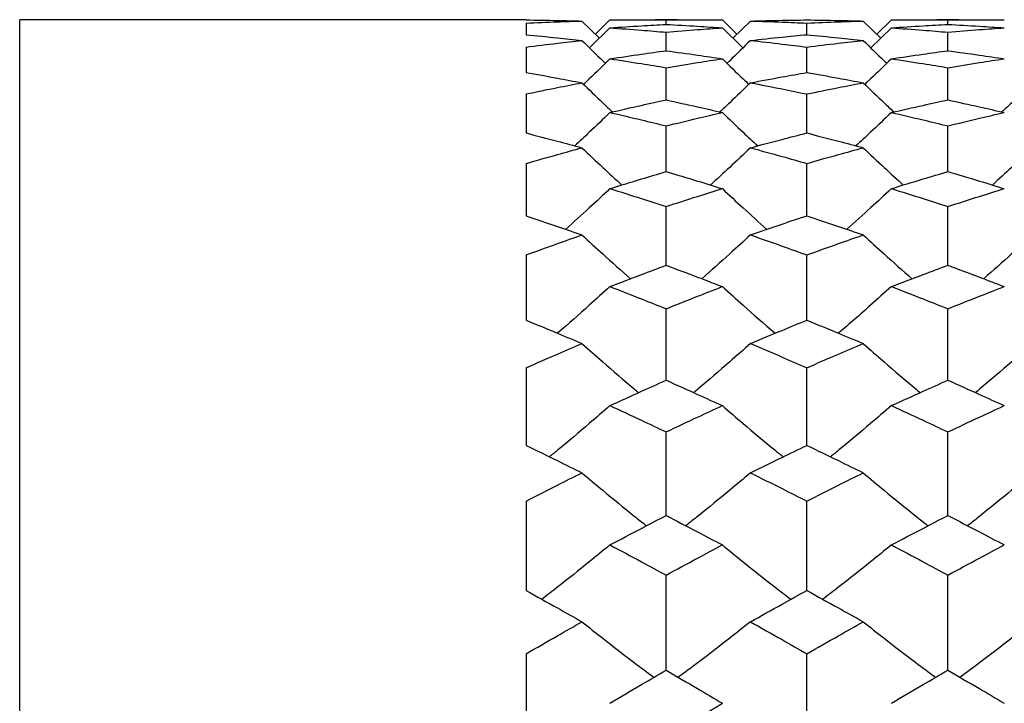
# Model space of a CAD drawing. Header units: inches. Extents: x 1.7 to 20.7, y 4 to 15.1.
# Tile 22 of 54: x 13.153 to 13.639, y 6.703 to 7.04. Entities that reach past the tile are written whole.
import ezdxf

# ---------------------------------------------------------------- set-up
doc = ezdxf.new("R2010")
doc.units = ezdxf.units.IN
doc.header["$MEASUREMENT"] = 0

msp = doc.modelspace()

# ---------------------------------------------------------------- linework, layer by layer
at = {"color": 7, "linetype": 'Continuous', "lineweight": 25}
for p, q in [((13.40252, 7.04024), (13.15252, 7.04024)), ((13.15252, 5.56128), (13.15252, 7.04024)), ((13.40252, 7.04024), (13.40252, 7.04012)), ((13.43014, 7.03958), (13.43875, 7.03108)), ((13.44397, 7.04009), (13.4368, 7.03301)), ((13.47713, 7.04024), (13.46624, 7.04024)), ((13.47168, 7.0379), (13.47168, 7.04023)), ((13.49944, 7.04009), (13.50665, 7.03301)), ((13.51334, 7.03958), (13.50468, 7.03108)), ((13.56899, 7.03958), (13.57767, 7.03108)), ((13.58292, 7.04009), (13.5757, 7.03301)), ((13.61626, 7.04024), (13.60532, 7.04024)), ((13.61079, 7.0379), (13.61079, 7.04023)), ((13.40252, 7.03857), (13.40252, 7.03283)), ((13.44397, 7.03621), (13.43391, 7.02631)), ((13.49944, 7.03621), (13.50955, 7.0263)), ((13.54115, 7.03283), (13.54115, 7.03857)), ((13.58292, 7.03621), (13.57279, 7.02631)), ((13.47168, 7.02491), (13.47168, 7.03407)), ((13.61079, 7.02491), (13.61079, 7.03407)), ((13.40252, 7.02672), (13.40252, 7.01417)), ((13.54115, 7.01417), (13.54115, 7.02672)), ((13.47168, 7.00063), (13.47168, 7.01655)), ((13.61079, 7.00063), (13.61079, 7.01655)), ((13.40252, 7.00356), (13.40252, 6.9843)), ((13.54115, 6.9843), (13.54115, 7.00356)), ((13.47168, 6.96522), (13.47168, 6.98779)), ((13.61079, 6.96522), (13.61079, 6.98779)), ((13.40252, 6.96926), (13.40252, 6.94344)), ((13.54115, 6.94344), (13.54115, 6.96926)), ((13.47168, 6.91898), (13.47168, 6.94801)), ((13.61079, 6.91898), (13.61079, 6.94801)), ((13.40252, 6.92408), (13.40252, 6.89189)), ((13.54115, 6.89189), (13.54115, 6.92408)), ((13.47168, 6.86224), (13.47168, 6.89752)), ((13.61079, 6.86224), (13.61079, 6.89752)), ((13.40252, 6.86837), (13.40252, 6.83006)), ((13.54115, 6.83006), (13.54115, 6.86837)), ((13.47168, 6.79544), (13.47168, 6.8367)), ((13.61079, 6.79544), (13.61079, 6.8367)), ((13.40252, 6.80255), (13.40252, 6.75842)), ((13.54115, 6.75842), (13.54115, 6.80255)), ((13.47168, 6.71908), (13.47168, 6.76601)), ((13.61079, 6.71908), (13.61079, 6.76601)), ((13.40252, 6.72713), (13.40252, 6.6775)), ((13.54115, 6.6775), (13.54115, 6.72713))]:
    msp.add_line(p, q, dxfattribs=at)
for points, knots in [([(13.40252, 7.04012), (13.40767, 7.04005), (13.41687, 7.03993), (13.42608, 7.03968), (13.43014, 7.03958)], [0, 0, 0, 0, 0.559703, 1, 1, 1, 1]), ([(13.40252, 7.03857), (13.40767, 7.03879), (13.41687, 7.03918), (13.42608, 7.03946), (13.43014, 7.03958)], [0, 0, 0, 0, 0.559703, 1, 1, 1, 1]), ([(13.44397, 7.04009), (13.44914, 7.04014), (13.45838, 7.04025), (13.46762, 7.04023), (13.47168, 7.04023)], [0, 0, 0, 0, 0.559761, 1, 1, 1, 1]), ([(13.47168, 7.04023), (13.47686, 7.04023), (13.48611, 7.04024), (13.49537, 7.04013), (13.49944, 7.04009)], [0, 0, 0, 0, 0.5598001, 1, 1, 1, 1]), ([(13.51334, 7.03958), (13.51853, 7.03971), (13.5278, 7.03995), (13.53707, 7.04007), (13.54115, 7.04012)], [0, 0, 0, 0, 0.559858, 1, 1, 1, 1]), ([(13.51334, 7.03958), (13.51853, 7.03942), (13.5278, 7.03914), (13.53707, 7.03875), (13.54115, 7.03857)], [0, 0, 0, 0, 0.559858, 1, 1, 1, 1]), ([(13.54115, 7.04012), (13.54635, 7.04005), (13.55563, 7.03993), (13.56491, 7.03968), (13.56899, 7.03958)], [0, 0, 0, 0, 0.5598968, 1, 1, 1, 1]), ([(13.54115, 7.03857), (13.54635, 7.03879), (13.55563, 7.03918), (13.56491, 7.03946), (13.56899, 7.03958)], [0, 0, 0, 0, 0.559897, 1, 1, 1, 1]), ([(13.58292, 7.04009), (13.58812, 7.04014), (13.59741, 7.04025), (13.6067, 7.04023), (13.61079, 7.04023)], [0, 0, 0, 0, 0.559955, 1, 1, 1, 1]), ([(13.61079, 7.04023), (13.61599, 7.04023), (13.62528, 7.04024), (13.63457, 7.04013), (13.63866, 7.04009)], [0, 0, 0, 0, 0.5599936, 1, 1, 1, 1]), ([(13.44397, 7.03621), (13.44914, 7.03656), (13.45838, 7.03718), (13.46762, 7.03768), (13.47168, 7.0379)], [0, 0, 0, 0, 0.559761, 1, 1, 1, 1]), ([(13.44397, 7.03621), (13.44914, 7.03584), (13.45838, 7.03518), (13.46762, 7.03441), (13.47168, 7.03407)], [0, 0, 0, 0, 0.559761, 1, 1, 1, 1]), ([(13.47168, 7.0379), (13.47686, 7.03762), (13.48611, 7.03711), (13.49537, 7.03649), (13.49944, 7.03621)], [0, 0, 0, 0, 0.5598, 1, 1, 1, 1]), ([(13.47168, 7.03407), (13.47686, 7.0345), (13.48611, 7.03527), (13.49537, 7.03593), (13.49944, 7.03621)], [0, 0, 0, 0, 0.5598, 1, 1, 1, 1]), ([(13.58292, 7.03621), (13.58812, 7.03656), (13.59741, 7.03718), (13.6067, 7.03768), (13.61079, 7.0379)], [0, 0, 0, 0, 0.559955, 1, 1, 1, 1]), ([(13.58292, 7.03621), (13.58812, 7.03584), (13.59741, 7.03518), (13.6067, 7.03441), (13.61079, 7.03407)], [0, 0, 0, 0, 0.5599549, 1, 1, 1, 1]), ([(13.61079, 7.0379), (13.61599, 7.03762), (13.62528, 7.03711), (13.63457, 7.03649), (13.63866, 7.03621)], [0, 0, 0, 0, 0.559994, 1, 1, 1, 1]), ([(13.61079, 7.03407), (13.61599, 7.0345), (13.62528, 7.03527), (13.63457, 7.03593), (13.63866, 7.03621)], [0, 0, 0, 0, 0.559994, 1, 1, 1, 1]), ([(13.40252, 7.03283), (13.40767, 7.03233), (13.41687, 7.03144), (13.42608, 7.03044), (13.43014, 7.03)], [0, 0, 0, 0, 0.559703, 1, 1, 1, 1]), ([(13.40252, 7.02672), (13.40767, 7.02737), (13.41687, 7.02851), (13.42608, 7.02955), (13.43014, 7.03)], [0, 0, 0, 0, 0.559703, 1, 1, 1, 1]), ([(13.43014, 7.03), (13.43353, 7.02664), (13.43735, 7.02285), (13.44124, 7.01914), (13.44168, 7.01872)], [0, 0, 0, 0, 0.887787, 1, 1, 1, 1]), ([(13.51334, 7.03), (13.50993, 7.02664), (13.50609, 7.02286), (13.50219, 7.01914), (13.50175, 7.01872)], [0, 0, 0, 0, 0.8870371, 1, 1, 1, 1]), ([(13.51334, 7.03), (13.51853, 7.03056), (13.5278, 7.03156), (13.53707, 7.03244), (13.54115, 7.03283)], [0, 0, 0, 0, 0.559858, 1, 1, 1, 1]), ([(13.51334, 7.03), (13.51853, 7.02942), (13.5278, 7.02838), (13.53707, 7.02723), (13.54115, 7.02672)], [0, 0, 0, 0, 0.559858, 1, 1, 1, 1]), ([(13.54115, 7.03283), (13.54635, 7.03233), (13.55563, 7.03144), (13.56491, 7.03044), (13.56899, 7.03)], [0, 0, 0, 0, 0.559897, 1, 1, 1, 1]), ([(13.54115, 7.02672), (13.54635, 7.02737), (13.55563, 7.02851), (13.56491, 7.02955), (13.56899, 7.03)], [0, 0, 0, 0, 0.5598968, 1, 1, 1, 1]), ([(13.56899, 7.03), (13.57241, 7.02664), (13.57625, 7.02285), (13.58017, 7.01914), (13.58061, 7.01872)], [0, 0, 0, 0, 0.887516, 1, 1, 1, 1]), ([(13.44397, 7.02096), (13.44914, 7.02172), (13.45838, 7.0231), (13.46762, 7.02436), (13.47168, 7.02491)], [0, 0, 0, 0, 0.5597614, 1, 1, 1, 1]), ([(13.47168, 7.02491), (13.47686, 7.02421), (13.48611, 7.02294), (13.49537, 7.02156), (13.49944, 7.02096)], [0, 0, 0, 0, 0.5598001, 1, 1, 1, 1]), ([(13.58292, 7.02096), (13.58812, 7.02172), (13.59741, 7.0231), (13.6067, 7.02436), (13.61079, 7.02491)], [0, 0, 0, 0, 0.559955, 1, 1, 1, 1]), ([(13.61079, 7.02491), (13.61599, 7.02421), (13.62528, 7.02294), (13.63457, 7.02156), (13.63866, 7.02096)], [0, 0, 0, 0, 0.559994, 1, 1, 1, 1]), ([(13.44397, 7.02096), (13.44058, 7.01762), (13.43627, 7.01338), (13.43188, 7.00921), (13.43094, 7.00832)], [0, 0, 0, 0, 0.78599, 1, 1, 1, 1]), ([(13.44397, 7.02096), (13.44914, 7.02016), (13.45838, 7.01875), (13.46762, 7.01722), (13.47168, 7.01655)], [0, 0, 0, 0, 0.559761, 1, 1, 1, 1]), ([(13.47168, 7.01655), (13.47686, 7.0174), (13.48611, 7.01892), (13.49537, 7.02033), (13.49944, 7.02096)], [0, 0, 0, 0, 0.5598, 1, 1, 1, 1]), ([(13.49944, 7.02096), (13.50285, 7.01762), (13.50718, 7.01337), (13.5116, 7.0092), (13.51254, 7.00831)], [0, 0, 0, 0, 0.7863237, 1, 1, 1, 1]), ([(13.58292, 7.02096), (13.57951, 7.01762), (13.57516, 7.01337), (13.57074, 7.00921), (13.5698, 7.00832)], [0, 0, 0, 0, 0.786362, 1, 1, 1, 1]), ([(13.58292, 7.02096), (13.58812, 7.02016), (13.59741, 7.01875), (13.6067, 7.01722), (13.61079, 7.01655)], [0, 0, 0, 0, 0.559955, 1, 1, 1, 1]), ([(13.61079, 7.01655), (13.61599, 7.0174), (13.62528, 7.01892), (13.63457, 7.02033), (13.63866, 7.02096)], [0, 0, 0, 0, 0.559994, 1, 1, 1, 1]), ([(13.40252, 7.01417), (13.40767, 7.01325), (13.41687, 7.01161), (13.42608, 7.00986), (13.43014, 7.00909)], [0, 0, 0, 0, 0.5597034, 1, 1, 1, 1]), ([(13.51334, 7.00909), (13.51853, 7.01007), (13.5278, 7.01182), (13.53707, 7.01345), (13.54115, 7.01417)], [0, 0, 0, 0, 0.5598581, 1, 1, 1, 1]), ([(13.54115, 7.01417), (13.54635, 7.01325), (13.55563, 7.01161), (13.56491, 7.00986), (13.56899, 7.00909)], [0, 0, 0, 0, 0.559897, 1, 1, 1, 1]), ([(13.40252, 7.00356), (13.40767, 7.00462), (13.41687, 7.00652), (13.42608, 7.0083), (13.43014, 7.00909)], [0, 0, 0, 0, 0.559703, 1, 1, 1, 1]), ([(13.43014, 7.00909), (13.43354, 7.00578), (13.4385, 7.00094), (13.44355, 6.99619), (13.44515, 6.99469)], [0, 0, 0, 0, 0.684324, 1, 1, 1, 1]), ([(13.51334, 7.00909), (13.50993, 7.00578), (13.50494, 7.00094), (13.49987, 6.9962), (13.49827, 6.99469)], [0, 0, 0, 0, 0.683878, 1, 1, 1, 1]), ([(13.51334, 7.00909), (13.51853, 7.00809), (13.5278, 7.0063), (13.53707, 7.0044), (13.54115, 7.00356)], [0, 0, 0, 0, 0.5598581, 1, 1, 1, 1]), ([(13.54115, 7.00356), (13.54635, 7.00462), (13.55563, 7.00652), (13.56491, 7.0083), (13.56899, 7.00909)], [0, 0, 0, 0, 0.559897, 1, 1, 1, 1]), ([(13.56899, 7.00909), (13.57241, 7.00578), (13.57741, 7.00094), (13.58249, 6.99619), (13.5841, 6.99469)], [0, 0, 0, 0, 0.684146, 1, 1, 1, 1]), ([(13.65259, 7.00909), (13.64918, 7.00578), (13.64418, 7.00094), (13.63909, 6.99619), (13.63748, 6.99469)], [0, 0, 0, 0, 0.684131, 1, 1, 1, 1]), ([(13.44397, 6.99443), (13.44914, 6.99561), (13.45838, 6.99773), (13.46762, 6.99974), (13.47168, 7.00063)], [0, 0, 0, 0, 0.559761, 1, 1, 1, 1]), ([(13.47168, 7.00063), (13.47686, 6.9995), (13.48611, 6.99749), (13.49537, 6.99536), (13.49944, 6.99443)], [0, 0, 0, 0, 0.5598001, 1, 1, 1, 1]), ([(13.58292, 6.99443), (13.58812, 6.99561), (13.59741, 6.99773), (13.6067, 6.99974), (13.61079, 7.00063)], [0, 0, 0, 0, 0.559955, 1, 1, 1, 1]), ([(13.61079, 7.00063), (13.61599, 6.9995), (13.62528, 6.99749), (13.63457, 6.99536), (13.63866, 6.99443)], [0, 0, 0, 0, 0.5599936, 1, 1, 1, 1]), ([(13.44397, 6.99443), (13.44058, 6.99116), (13.43483, 6.98562), (13.42898, 6.98018), (13.42659, 6.97795)], [0, 0, 0, 0, 0.590711, 1, 1, 1, 1]), ([(13.44397, 6.99443), (13.44914, 6.99322), (13.45838, 6.99106), (13.46762, 6.98879), (13.47168, 6.98779)], [0, 0, 0, 0, 0.559761, 1, 1, 1, 1]), ([(13.47168, 6.98779), (13.47686, 6.98906), (13.48611, 6.99132), (13.49537, 6.99348), (13.49944, 6.99443)], [0, 0, 0, 0, 0.5598, 1, 1, 1, 1]), ([(13.49944, 6.99443), (13.50285, 6.99115), (13.50863, 6.98561), (13.51451, 6.98017), (13.51691, 6.97795)], [0, 0, 0, 0, 0.5910401, 1, 1, 1, 1]), ([(13.58292, 6.99443), (13.5795, 6.99115), (13.57372, 6.98561), (13.56783, 6.98018), (13.56542, 6.97795)], [0, 0, 0, 0, 0.590926, 1, 1, 1, 1]), ([(13.58292, 6.99443), (13.58812, 6.99322), (13.59741, 6.99106), (13.6067, 6.98879), (13.61079, 6.98779)], [0, 0, 0, 0, 0.559955, 1, 1, 1, 1]), ([(13.61079, 6.98779), (13.61599, 6.98906), (13.62528, 6.99132), (13.63457, 6.99348), (13.63866, 6.99443)], [0, 0, 0, 0, 0.559994, 1, 1, 1, 1]), ([(13.40252, 6.9843), (13.40767, 6.98297), (13.41687, 6.98058), (13.42608, 6.97809), (13.43014, 6.977)], [0, 0, 0, 0, 0.559703, 1, 1, 1, 1]), ([(13.51334, 6.977), (13.51853, 6.97839), (13.5278, 6.98088), (13.53707, 6.98325), (13.54115, 6.9843)], [0, 0, 0, 0, 0.559858, 1, 1, 1, 1]), ([(13.54115, 6.9843), (13.54635, 6.98297), (13.55563, 6.98058), (13.56491, 6.97809), (13.56899, 6.977)], [0, 0, 0, 0, 0.5598968, 1, 1, 1, 1]), ([(13.40252, 6.96926), (13.40767, 6.97073), (13.41687, 6.97336), (13.42608, 6.97589), (13.43014, 6.977)], [0, 0, 0, 0, 0.559703, 1, 1, 1, 1]), ([(13.43014, 6.977), (13.43354, 6.97376), (13.44003, 6.96758), (13.44665, 6.96151), (13.44981, 6.95862)], [0, 0, 0, 0, 0.52322, 1, 1, 1, 1]), ([(13.51334, 6.977), (13.50993, 6.97376), (13.5034, 6.96758), (13.49676, 6.96152), (13.4936, 6.95862)], [0, 0, 0, 0, 0.5230413, 1, 1, 1, 1]), ([(13.51334, 6.977), (13.51853, 6.97558), (13.5278, 6.97305), (13.53707, 6.97042), (13.54115, 6.96926)], [0, 0, 0, 0, 0.5598581, 1, 1, 1, 1]), ([(13.54115, 6.96926), (13.54635, 6.97073), (13.55563, 6.97336), (13.56491, 6.97589), (13.56899, 6.977)], [0, 0, 0, 0, 0.5598968, 1, 1, 1, 1]), ([(13.56899, 6.977), (13.57241, 6.97376), (13.57895, 6.96758), (13.58561, 6.96151), (13.58879, 6.95862)], [0, 0, 0, 0, 0.523114, 1, 1, 1, 1]), ([(13.65259, 6.977), (13.64917, 6.97376), (13.64263, 6.96758), (13.63597, 6.96152), (13.63279, 6.95862)], [0, 0, 0, 0, 0.523197, 1, 1, 1, 1]), ([(13.44397, 6.95683), (13.44914, 6.95843), (13.45838, 6.96128), (13.46762, 6.96402), (13.47168, 6.96522)], [0, 0, 0, 0, 0.5597614, 1, 1, 1, 1]), ([(13.47168, 6.96522), (13.47686, 6.96369), (13.48611, 6.96094), (13.49537, 6.95809), (13.49944, 6.95683)], [0, 0, 0, 0, 0.5598, 1, 1, 1, 1]), ([(13.58292, 6.95683), (13.58812, 6.95843), (13.59741, 6.96128), (13.6067, 6.96402), (13.61079, 6.96522)], [0, 0, 0, 0, 0.559955, 1, 1, 1, 1]), ([(13.61079, 6.96522), (13.61599, 6.96369), (13.62528, 6.96094), (13.63457, 6.95809), (13.63866, 6.95683)], [0, 0, 0, 0, 0.559994, 1, 1, 1, 1]), ([(13.44397, 6.95683), (13.44058, 6.95365), (13.43337, 6.94689), (13.42603, 6.94025), (13.42215, 6.93674)], [0, 0, 0, 0, 0.471218, 1, 1, 1, 1]), ([(13.44397, 6.95683), (13.44914, 6.95521), (13.45838, 6.95232), (13.46762, 6.94933), (13.47168, 6.94801)], [0, 0, 0, 0, 0.559761, 1, 1, 1, 1]), ([(13.47168, 6.94801), (13.47686, 6.94968), (13.48611, 6.95268), (13.49537, 6.95556), (13.49944, 6.95683)], [0, 0, 0, 0, 0.5598, 1, 1, 1, 1]), ([(13.49944, 6.95683), (13.50286, 6.95364), (13.5101, 6.94688), (13.51748, 6.94024), (13.52138, 6.93673)], [0, 0, 0, 0, 0.471371, 1, 1, 1, 1]), ([(13.58292, 6.95683), (13.5795, 6.95364), (13.57224, 6.94688), (13.56485, 6.94025), (13.56095, 6.93674)], [0, 0, 0, 0, 0.471361, 1, 1, 1, 1]), ([(13.58292, 6.95683), (13.58812, 6.95521), (13.59741, 6.95232), (13.6067, 6.94933), (13.61079, 6.94801)], [0, 0, 0, 0, 0.559955, 1, 1, 1, 1]), ([(13.61079, 6.94801), (13.61599, 6.94968), (13.62528, 6.95268), (13.63457, 6.95556), (13.63866, 6.95683)], [0, 0, 0, 0, 0.559994, 1, 1, 1, 1]), ([(13.40252, 6.94344), (13.40767, 6.9417), (13.41687, 6.93859), (13.42608, 6.93538), (13.43014, 6.93397)], [0, 0, 0, 0, 0.5597034, 1, 1, 1, 1]), ([(13.51334, 6.93397), (13.51853, 6.93577), (13.5278, 6.93897), (13.53707, 6.94207), (13.54115, 6.94344)], [0, 0, 0, 0, 0.559858, 1, 1, 1, 1]), ([(13.54115, 6.94344), (13.54635, 6.9417), (13.55563, 6.93859), (13.56491, 6.93538), (13.56899, 6.93397)], [0, 0, 0, 0, 0.559897, 1, 1, 1, 1]), ([(13.40252, 6.92408), (13.40767, 6.92595), (13.41687, 6.9293), (13.42608, 6.93254), (13.43014, 6.93397)], [0, 0, 0, 0, 0.559703, 1, 1, 1, 1]), ([(13.43014, 6.93397), (13.43354, 6.93083), (13.44144, 6.92354), (13.44949, 6.9164), (13.45408, 6.91233)], [0, 0, 0, 0, 0.430428, 1, 1, 1, 1]), ([(13.51334, 6.93397), (13.50992, 6.93084), (13.50199, 6.92355), (13.49392, 6.91641), (13.48932, 6.91233)], [0, 0, 0, 0, 0.430352, 1, 1, 1, 1]), ([(13.51334, 6.93397), (13.51853, 6.93215), (13.5278, 6.92891), (13.53707, 6.92556), (13.54115, 6.92408)], [0, 0, 0, 0, 0.5598581, 1, 1, 1, 1]), ([(13.54115, 6.92408), (13.54635, 6.92595), (13.55563, 6.9293), (13.56491, 6.93254), (13.56899, 6.93397)], [0, 0, 0, 0, 0.559897, 1, 1, 1, 1]), ([(13.56899, 6.93397), (13.57242, 6.93083), (13.58037, 6.92355), (13.58847, 6.9164), (13.59308, 6.91233)], [0, 0, 0, 0, 0.430357, 1, 1, 1, 1]), ([(13.65259, 6.93397), (13.64917, 6.93083), (13.64121, 6.92355), (13.63311, 6.9164), (13.6285, 6.91233)], [0, 0, 0, 0, 0.430461, 1, 1, 1, 1]), ([(13.44397, 6.90846), (13.44914, 6.91045), (13.45838, 6.91401), (13.46762, 6.91746), (13.47168, 6.91898)], [0, 0, 0, 0, 0.559761, 1, 1, 1, 1]), ([(13.47168, 6.91898), (13.47686, 6.91704), (13.48611, 6.91358), (13.49537, 6.91002), (13.49944, 6.90846)], [0, 0, 0, 0, 0.5598, 1, 1, 1, 1]), ([(13.58292, 6.90846), (13.58812, 6.91045), (13.59741, 6.91401), (13.6067, 6.91746), (13.61079, 6.91898)], [0, 0, 0, 0, 0.559955, 1, 1, 1, 1]), ([(13.61079, 6.91898), (13.61599, 6.91704), (13.62528, 6.91358), (13.63457, 6.91002), (13.63866, 6.90846)], [0, 0, 0, 0, 0.559994, 1, 1, 1, 1]), ([(13.44397, 6.90846), (13.44057, 6.90538), (13.43206, 6.89771), (13.42342, 6.89003), (13.41811, 6.8855), (13.41805, 6.88544)], [0, 0, 0, 0, 0.396966, 0.99253, 1, 1, 1, 1]), ([(13.44397, 6.90846), (13.44914, 6.90644), (13.45838, 6.90284), (13.46762, 6.89915), (13.47168, 6.89752)], [0, 0, 0, 0, 0.559761, 1, 1, 1, 1]), ([(13.47168, 6.89752), (13.47686, 6.89959), (13.48611, 6.90328), (13.49537, 6.90687), (13.49944, 6.90846)], [0, 0, 0, 0, 0.5598, 1, 1, 1, 1]), ([(13.49944, 6.90846), (13.50286, 6.90538), (13.51141, 6.89769), (13.52011, 6.89002), (13.52545, 6.88549), (13.52551, 6.88544)], [0, 0, 0, 0, 0.3970417, 0.9927354, 1, 1, 1, 1]), ([(13.58292, 6.90846), (13.57949, 6.90538), (13.57092, 6.8977), (13.56222, 6.89003), (13.55687, 6.8855), (13.55681, 6.88544)], [0, 0, 0, 0, 0.397071, 0.992799, 1, 1, 1, 1]), ([(13.58292, 6.90846), (13.58812, 6.90644), (13.59741, 6.90285), (13.6067, 6.89915), (13.61079, 6.89752)], [0, 0, 0, 0, 0.559955, 1, 1, 1, 1]), ([(13.61079, 6.89752), (13.61599, 6.89959), (13.62528, 6.90328), (13.63457, 6.90688), (13.63866, 6.90846)], [0, 0, 0, 0, 0.559994, 1, 1, 1, 1]), ([(13.40252, 6.89189), (13.40767, 6.88976), (13.41687, 6.88596), (13.42608, 6.88206), (13.43014, 6.88034)], [0, 0, 0, 0, 0.559703, 1, 1, 1, 1]), ([(13.51334, 6.88034), (13.51853, 6.88252), (13.5278, 6.88642), (13.53707, 6.89022), (13.54115, 6.89189)], [0, 0, 0, 0, 0.559858, 1, 1, 1, 1]), ([(13.54115, 6.89189), (13.54635, 6.88976), (13.55563, 6.88596), (13.56491, 6.88205), (13.56899, 6.88034)], [0, 0, 0, 0, 0.559897, 1, 1, 1, 1]), ([(13.40252, 6.86837), (13.40767, 6.87063), (13.41687, 6.87467), (13.42608, 6.8786), (13.43014, 6.88034)], [0, 0, 0, 0, 0.559703, 1, 1, 1, 1]), ([(13.43014, 6.88034), (13.43355, 6.87732), (13.44206, 6.86979), (13.45138, 6.86172), (13.45737, 6.85673), (13.4581, 6.85612)], [0, 0, 0, 0, 0.36918, 0.923074, 1, 1, 1, 1]), ([(13.51334, 6.88034), (13.50992, 6.87733), (13.50137, 6.8698), (13.49202, 6.86173), (13.48602, 6.85673), (13.48528, 6.85612)], [0, 0, 0, 0, 0.369026, 0.922675, 1, 1, 1, 1]), ([(13.51334, 6.88034), (13.51853, 6.87813), (13.5278, 6.87419), (13.53707, 6.87015), (13.54115, 6.86837)], [0, 0, 0, 0, 0.559858, 1, 1, 1, 1]), ([(13.54115, 6.86837), (13.54635, 6.87063), (13.55563, 6.87467), (13.56491, 6.8786), (13.56899, 6.88034)], [0, 0, 0, 0, 0.5598968, 1, 1, 1, 1]), ([(13.56899, 6.88034), (13.57242, 6.87733), (13.58099, 6.8698), (13.59037, 6.86172), (13.5964, 6.85673), (13.59713, 6.85612)], [0, 0, 0, 0, 0.36913, 0.922944, 1, 1, 1, 1]), ([(13.65259, 6.88034), (13.64917, 6.87733), (13.64059, 6.8698), (13.63121, 6.86172), (13.62518, 6.85673), (13.62444, 6.85612)], [0, 0, 0, 0, 0.369096, 0.922856, 1, 1, 1, 1]), ([(13.44397, 6.84967), (13.44914, 6.85204), (13.45838, 6.85628), (13.46762, 6.86042), (13.47168, 6.86224)], [0, 0, 0, 0, 0.559761, 1, 1, 1, 1]), ([(13.47168, 6.86224), (13.47686, 6.85992), (13.48611, 6.85577), (13.49537, 6.85153), (13.49944, 6.84967)], [0, 0, 0, 0, 0.5598, 1, 1, 1, 1]), ([(13.58292, 6.84967), (13.58812, 6.85204), (13.59741, 6.85628), (13.6067, 6.86042), (13.61079, 6.86224)], [0, 0, 0, 0, 0.5599549, 1, 1, 1, 1]), ([(13.61079, 6.86224), (13.61599, 6.85992), (13.62528, 6.85577), (13.63457, 6.85153), (13.63866, 6.84967)], [0, 0, 0, 0, 0.5599936, 1, 1, 1, 1]), ([(13.44397, 6.84967), (13.44057, 6.84673), (13.43207, 6.83938), (13.42211, 6.83095), (13.41548, 6.82554), (13.4141, 6.82441)], [0, 0, 0, 0, 0.345311, 0.863377, 1, 1, 1, 1]), ([(13.44397, 6.84967), (13.44914, 6.84727), (13.45838, 6.84299), (13.46762, 6.83862), (13.47168, 6.8367)], [0, 0, 0, 0, 0.559761, 1, 1, 1, 1]), ([(13.47168, 6.8367), (13.47686, 6.83914), (13.48611, 6.84352), (13.49537, 6.84779), (13.49944, 6.84967)], [0, 0, 0, 0, 0.5598001, 1, 1, 1, 1]), ([(13.49944, 6.84967), (13.50286, 6.84672), (13.51141, 6.83936), (13.52142, 6.83094), (13.52809, 6.82554), (13.52948, 6.82442)], [0, 0, 0, 0, 0.345513, 0.863897, 1, 1, 1, 1]), ([(13.58292, 6.84967), (13.57949, 6.84672), (13.57093, 6.83937), (13.5609, 6.83095), (13.55422, 6.82554), (13.55283, 6.82441)], [0, 0, 0, 0, 0.345369, 0.863528, 1, 1, 1, 1]), ([(13.58292, 6.84967), (13.58812, 6.84727), (13.59741, 6.843), (13.6067, 6.83862), (13.61079, 6.8367)], [0, 0, 0, 0, 0.5599549, 1, 1, 1, 1]), ([(13.61079, 6.8367), (13.61599, 6.83914), (13.62528, 6.84352), (13.63457, 6.84779), (13.63866, 6.84967)], [0, 0, 0, 0, 0.5599936, 1, 1, 1, 1]), ([(13.40252, 6.83006), (13.40767, 6.82756), (13.41687, 6.82308), (13.42608, 6.81851), (13.43014, 6.8165)], [0, 0, 0, 0, 0.559703, 1, 1, 1, 1]), ([(13.51334, 6.8165), (13.51853, 6.81906), (13.5278, 6.82363), (13.53707, 6.8281), (13.54115, 6.83006)], [0, 0, 0, 0, 0.559858, 1, 1, 1, 1]), ([(13.54115, 6.83006), (13.54635, 6.82756), (13.55563, 6.82308), (13.56491, 6.81851), (13.56899, 6.8165)], [0, 0, 0, 0, 0.5598968, 1, 1, 1, 1]), ([(13.40252, 6.80255), (13.40767, 6.80518), (13.41687, 6.80988), (13.42608, 6.81448), (13.43014, 6.8165)], [0, 0, 0, 0, 0.559703, 1, 1, 1, 1]), ([(13.43014, 6.8165), (13.43354, 6.81363), (13.44206, 6.80646), (13.45266, 6.79774), (13.45994, 6.79198), (13.46196, 6.79038)], [0, 0, 0, 0, 0.325111, 0.812888, 1, 1, 1, 1]), ([(13.51334, 6.8165), (13.50992, 6.81364), (13.50138, 6.80647), (13.49074, 6.79775), (13.48344, 6.79198), (13.48141, 6.79037)], [0, 0, 0, 0, 0.324974, 0.812533, 1, 1, 1, 1]), ([(13.51334, 6.8165), (13.51853, 6.81393), (13.5278, 6.80932), (13.53707, 6.80462), (13.54115, 6.80255)], [0, 0, 0, 0, 0.559858, 1, 1, 1, 1]), ([(13.54115, 6.80255), (13.54635, 6.80518), (13.55563, 6.80988), (13.56491, 6.81448), (13.56899, 6.8165)], [0, 0, 0, 0, 0.5598968, 1, 1, 1, 1]), ([(13.56899, 6.8165), (13.57242, 6.81363), (13.58099, 6.80646), (13.59165, 6.79774), (13.59898, 6.79198), (13.60101, 6.79038)], [0, 0, 0, 0, 0.325082, 0.81281, 1, 1, 1, 1]), ([(13.65259, 6.8165), (13.64917, 6.81364), (13.64059, 6.80646), (13.62992, 6.79774), (13.62259, 6.79197), (13.62056, 6.79037)], [0, 0, 0, 0, 0.325012, 0.812632, 1, 1, 1, 1]), ([(13.44397, 6.78091), (13.44914, 6.78365), (13.45838, 6.78854), (13.46762, 6.79333), (13.47168, 6.79544)], [0, 0, 0, 0, 0.559761, 1, 1, 1, 1]), ([(13.47168, 6.79544), (13.47686, 6.79275), (13.48611, 6.78795), (13.49537, 6.78306), (13.49944, 6.78091)], [0, 0, 0, 0, 0.5598, 1, 1, 1, 1]), ([(13.58292, 6.78091), (13.58812, 6.78365), (13.59741, 6.78854), (13.6067, 6.79333), (13.61079, 6.79544)], [0, 0, 0, 0, 0.5599549, 1, 1, 1, 1]), ([(13.61079, 6.79544), (13.61599, 6.79275), (13.62528, 6.78795), (13.63457, 6.78306), (13.63866, 6.78091)], [0, 0, 0, 0, 0.5599936, 1, 1, 1, 1]), ([(13.44397, 6.78091), (13.44057, 6.77813), (13.43207, 6.77116), (13.42087, 6.7622), (13.41297, 6.7561), (13.41033, 6.75406)], [0, 0, 0, 0, 0.3071954, 0.7680772, 1, 1, 1, 1]), ([(13.44397, 6.78091), (13.44914, 6.77815), (13.45838, 6.77323), (13.46762, 6.76822), (13.47168, 6.76601)], [0, 0, 0, 0, 0.5597614, 1, 1, 1, 1]), ([(13.47168, 6.76601), (13.47686, 6.76882), (13.48611, 6.77383), (13.49537, 6.77875), (13.49944, 6.78091)], [0, 0, 0, 0, 0.5598, 1, 1, 1, 1]), ([(13.49944, 6.78091), (13.50286, 6.77812), (13.51141, 6.77115), (13.52267, 6.76219), (13.53062, 6.7561), (13.53327, 6.75407)], [0, 0, 0, 0, 0.307296, 0.768342, 1, 1, 1, 1]), ([(13.58292, 6.78091), (13.5795, 6.77812), (13.57093, 6.77115), (13.55965, 6.76219), (13.55169, 6.7561), (13.54903, 6.75406)], [0, 0, 0, 0, 0.307224, 0.768156, 1, 1, 1, 1]), ([(13.58292, 6.78091), (13.58812, 6.77815), (13.59741, 6.77323), (13.6067, 6.76822), (13.61079, 6.76601)], [0, 0, 0, 0, 0.559955, 1, 1, 1, 1]), ([(13.61079, 6.76601), (13.61599, 6.76882), (13.62528, 6.77383), (13.63457, 6.77875), (13.63866, 6.78091)], [0, 0, 0, 0, 0.5599936, 1, 1, 1, 1]), ([(13.40252, 6.75842), (13.40767, 6.75556), (13.41687, 6.75045), (13.42608, 6.74525), (13.43014, 6.74296)], [0, 0, 0, 0, 0.5597034, 1, 1, 1, 1]), ([(13.51334, 6.74296), (13.51853, 6.74587), (13.5278, 6.75107), (13.53707, 6.75617), (13.54115, 6.75842)], [0, 0, 0, 0, 0.5598581, 1, 1, 1, 1]), ([(13.54115, 6.75842), (13.54635, 6.75556), (13.55563, 6.75045), (13.56491, 6.74525), (13.56899, 6.74296)], [0, 0, 0, 0, 0.559897, 1, 1, 1, 1]), ([(13.40252, 6.72713), (13.40767, 6.73011), (13.41687, 6.73543), (13.42608, 6.74066), (13.43014, 6.74296)], [0, 0, 0, 0, 0.559703, 1, 1, 1, 1]), ([(13.43014, 6.74296), (13.43354, 6.74025), (13.44206, 6.73349), (13.45388, 6.72434), (13.46241, 6.71799), (13.46568, 6.71556)], [0, 0, 0, 0, 0.291587, 0.729065, 1, 1, 1, 1]), ([(13.51334, 6.74296), (13.50992, 6.74026), (13.50138, 6.7335), (13.48951, 6.72435), (13.48096, 6.71799), (13.47769, 6.71555)], [0, 0, 0, 0, 0.291525, 0.728899, 1, 1, 1, 1]), ([(13.51334, 6.74296), (13.51853, 6.74003), (13.5278, 6.73479), (13.53707, 6.72947), (13.54115, 6.72713)], [0, 0, 0, 0, 0.559858, 1, 1, 1, 1]), ([(13.54115, 6.72713), (13.54635, 6.73011), (13.55563, 6.73543), (13.56491, 6.74066), (13.56899, 6.74296)], [0, 0, 0, 0, 0.559897, 1, 1, 1, 1]), ([(13.56899, 6.74296), (13.57242, 6.74025), (13.58099, 6.73349), (13.59289, 6.72434), (13.60147, 6.71799), (13.60475, 6.71556)], [0, 0, 0, 0, 0.291574, 0.729028, 1, 1, 1, 1]), ([(13.65259, 6.74296), (13.64917, 6.74025), (13.6406, 6.73349), (13.62869, 6.72434), (13.62011, 6.71799), (13.61682, 6.71555)], [0, 0, 0, 0, 0.291542, 0.728946, 1, 1, 1, 1]), ([(13.44397, 6.70271), (13.44914, 6.70579), (13.45838, 6.71129), (13.46762, 6.7167), (13.47168, 6.71908)], [0, 0, 0, 0, 0.559761, 1, 1, 1, 1]), ([(13.47168, 6.71908), (13.47686, 6.71605), (13.48611, 6.71064), (13.49537, 6.70514), (13.49944, 6.70271)], [0, 0, 0, 0, 0.5598, 1, 1, 1, 1]), ([(13.58292, 6.70271), (13.58812, 6.70579), (13.59741, 6.71129), (13.6067, 6.7167), (13.61079, 6.71908)], [0, 0, 0, 0, 0.559955, 1, 1, 1, 1]), ([(13.61079, 6.71908), (13.61599, 6.71605), (13.62528, 6.71064), (13.63457, 6.70513), (13.63866, 6.70271)], [0, 0, 0, 0, 0.5599936, 1, 1, 1, 1]), ([(13.47168, 6.68599), (13.47686, 6.68914), (13.48611, 6.69475), (13.49537, 6.70028), (13.49944, 6.70271)], [0, 0, 0, 0, 0.5598, 1, 1, 1, 1])]:
    msp.add_open_spline(points, degree=3, knots=knots, dxfattribs=at)

doc.saveas('drawing.dxf')
